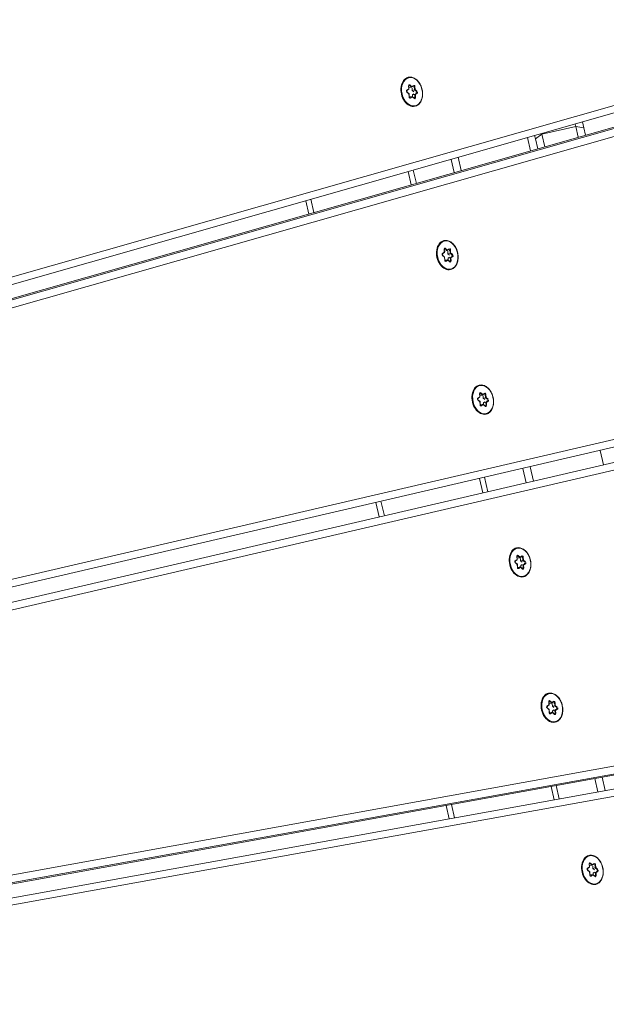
# Model space of a CAD drawing. Extents: x 5477758 to 5478338, y 5918296 to 5918502.
# Tile 110 of 138: x 5477952.175 to 5477952.411, y 5918462.464 to 5918462.86. Entities that reach past the tile are written whole.
import ezdxf

# ---------------------------------------------------------------- set-up
doc = ezdxf.new("R2010")
doc.units = 0
doc.layers.get('0').update_dxf_attribs({"linetype": 'CONTINUOUS', "lineweight": 13})
doc.layers.add('0_PROJEKTOWANE ZABAWKI', color=7, linetype='CONTINUOUS', lineweight=0)
doc.layers.add('0_WSPÓŁRZĘDNE_ODNOŚNIKI', color=6, linetype='CONTINUOUS', lineweight=15)
doc.styles.add('pktkecm$0$STANDARD', font='romans')
doc.dimstyles.new('pktkecm$0$ODNOŚNIKI', dxfattribs={"dimtxt": 17.5, "dimasz": 6, "dimexe": 7, "dimexo": 7, "dimgap": 7, "dimtad": 1, "dimtoh": 1, "dimdec": 0, "dimzin": 0, "dimdsep": 46, "dimtxsty": 'pktkecm$0$STANDARD', "dimblk": 'pktkecm$0$_Dot', "dimcen": 8, "dimdle": 7, "dimclrt": 2, "dimadec": 0, "dimazin": 0, "dimtfac": 1, "dimtdec": 0, "dimtofl": 0, "dimtmove": 0, "dimatfit": 3, "dimldrblk": 'pktkecm$0$_DotBlank', "dimfxl": 0, "dimtolj": 1, "dimtzin": 0, "dimarcsym": 0})

# ---------------------------------------------------------------- blocks, each defined once
blk = doc.blocks.new('zw$CEC1')
for p, q in [((1121.828, -593.877), (1121.828, -659.523)), ((1122.128, -659.735), (1122.128, -594.09)), ((1135.45, -594.05), (1132.21, -659.656)), ((1132.51, -659.876), (1135.75, -594.27)), ((1108.239, -594.71), (1111.343, -657.574)), ((1111.643, -657.779), (1108.539, -594.915)), ((1112.555, -657.802), (1109.451, -594.939)), ((1122.728, -595.018), (1122.728, -657.919)), ((1123.028, -657.707), (1123.028, -594.805)), ((1136.319, -594.915), (1133.214, -657.779)), ((1133.514, -657.574), (1136.618, -594.71)), ((1109.151, -595.158), (1112.255, -658.022)), ((1135.75, -595.26), (1132.51, -660.866)), ((1112.255, -659.012), (1109.151, -596.148)), ((1109.306, -605.578), (1109.065, -605.578)), ((1109.306, -605.578), (1109.182, -605.878)), ((1109.306, -605.578), (1109.617, -605.578)), ((1109.08, -605.878), (1109.182, -605.878)), ((1109.631, -605.878), (1109.182, -605.878)), ((1109.182, -605.878), (1109.182, -607.278)), ((1109.182, -607.278), (1109.149, -607.278)), ((1109.182, -607.278), (1109.701, -607.278)), ((1109.306, -607.578), (1109.182, -607.278)), ((1109.164, -607.578), (1109.306, -607.578)), ((1109.715, -607.578), (1109.306, -607.578)), ((1109.179, -607.878), (1109.73, -607.878)), ((1122.128, -607.878), (1122.728, -607.878)), ((1109.873, -610.778), (1109.322, -610.778)), ((1122.728, -610.778), (1122.128, -610.778)), ((1135.535, -610.778), (1134.984, -610.778)), ((1109.337, -611.078), (1109.888, -611.078)), ((1122.128, -611.078), (1122.728, -611.078)), ((1134.969, -611.078), (1135.52, -611.078)), ((1106.128, -611.958), (1106.04, -612.022)), ((1106.05, -612.04), (1106.145, -611.971)), ((1106.05, -612.044), (1106.05, -612.04)), ((1106.061, -612.075), (1106.184, -612.097)), ((1106.193, -612.094), (1106.064, -612.071)), ((1106.093, -611.871), (1106.128, -611.958)), ((1106.144, -611.968), (1106.107, -611.876)), ((1106.124, -612.082), (1106.145, -612.067)), ((1106.143, -611.853), (1106.275, -611.876)), ((1106.143, -611.856), (1106.143, -611.853)), ((1106.145, -611.971), (1106.145, -612.067)), ((1106.27, -611.853), (1106.147, -611.832)), ((1106.182, -611.955), (1106.275, -611.971)), ((1106.184, -612.097), (1106.219, -612.183)), ((1106.233, -612.188), (1106.196, -612.096)), ((1106.358, -611.789), (1106.27, -611.853)), ((1106.275, -611.876), (1106.369, -611.807)), ((1106.275, -611.876), (1106.275, -611.971)), ((1106.275, -611.971), (1106.342, -611.922)), ((1106.369, -611.807), (1106.369, -611.81)), ((1106.42, -611.816), (1106.457, -611.908)), ((1106.42, -611.819), (1106.42, -611.816)), ((1106.43, -611.938), (1106.457, -612.003)), ((1106.469, -611.888), (1106.434, -611.802)), ((1106.457, -611.908), (1106.589, -611.931)), ((1106.457, -611.908), (1106.457, -612.003)), ((1106.457, -612.003), (1106.53, -612.016)), ((1106.592, -611.91), (1106.469, -611.888)), ((1106.509, -612.035), (1106.546, -612.128)), ((1106.509, -612.035), (1106.509, -612.128)), ((1106.605, -611.962), (1106.512, -612.03)), ((1106.525, -612.028), (1106.614, -611.963)), ((1106.56, -612.114), (1106.525, -612.028)), ((1106.589, -611.931), (1106.589, -611.935)), ((1112.866, -612.05), (1112.777, -612.114)), ((1112.788, -612.132), (1112.882, -612.063)), ((1112.831, -611.963), (1112.866, -612.05)), ((1112.882, -612.06), (1112.844, -611.968)), ((1112.881, -611.944), (1113.013, -611.968)), ((1112.881, -611.948), (1112.881, -611.944)), ((1112.882, -612.063), (1112.882, -612.159)), ((1113.008, -611.945), (1112.885, -611.924)), ((1112.919, -612.047), (1113.013, -612.063)), ((1113.096, -611.881), (1113.008, -611.945)), ((1113.013, -611.968), (1113.107, -611.899)), ((1113.013, -611.968), (1113.013, -612.063)), ((1113.013, -612.063), (1113.08, -612.014)), ((1113.107, -611.899), (1113.107, -611.902)), ((1113.157, -611.908), (1113.195, -612)), ((1113.157, -611.911), (1113.157, -611.908)), ((1113.168, -612.03), (1113.195, -612.095)), ((1113.207, -611.98), (1113.172, -611.894)), ((1113.195, -612), (1113.326, -612.023)), ((1113.195, -612), (1113.195, -612.095)), ((1113.195, -612.095), (1113.268, -612.108)), ((1113.33, -612.002), (1113.207, -611.98)), ((1113.343, -612.054), (1113.249, -612.122)), ((1113.263, -612.12), (1113.352, -612.055)), ((1113.298, -612.206), (1113.263, -612.12)), ((1113.326, -612.023), (1113.326, -612.026)), ((1118.865, -611.975), (1118.776, -612.04)), ((1118.787, -612.058), (1118.881, -611.989)), ((1118.787, -612.062), (1118.787, -612.058)), ((1118.798, -612.093), (1118.921, -612.115)), ((1118.93, -612.112), (1118.8, -612.089)), ((1118.83, -611.889), (1118.865, -611.975)), ((1118.881, -611.986), (1118.844, -611.894)), ((1118.861, -612.1), (1118.881, -612.084)), ((1118.88, -611.87), (1119.012, -611.894)), ((1118.88, -611.874), (1118.88, -611.87)), ((1118.881, -611.989), (1118.881, -612.084)), ((1119.007, -611.871), (1118.884, -611.849)), ((1118.918, -611.973), (1119.012, -611.989)), ((1118.921, -612.115), (1118.956, -612.201)), ((1118.97, -612.206), (1118.933, -612.114)), ((1119.095, -611.807), (1119.007, -611.871)), ((1119.012, -611.894), (1119.106, -611.825)), ((1119.012, -611.894), (1119.012, -611.989)), ((1119.012, -611.989), (1119.079, -611.94)), ((1119.106, -611.825), (1119.106, -611.828)), ((1119.156, -611.833), (1119.194, -611.926)), ((1119.156, -611.837), (1119.156, -611.833)), ((1119.167, -611.956), (1119.194, -612.021)), ((1119.206, -611.906), (1119.171, -611.82)), ((1119.194, -611.926), (1119.326, -611.949)), ((1119.194, -611.926), (1119.194, -612.021)), ((1119.194, -612.021), (1119.267, -612.034)), ((1119.329, -611.928), (1119.206, -611.906)), ((1119.246, -612.053), (1119.283, -612.145)), ((1119.246, -612.053), (1119.246, -612.146)), ((1119.342, -611.979), (1119.249, -612.048)), ((1119.262, -612.046), (1119.351, -611.981)), ((1119.297, -612.132), (1119.262, -612.046)), ((1119.326, -611.949), (1119.326, -611.952)), ((1125.594, -611.995), (1125.506, -612.059)), ((1125.516, -612.077), (1125.611, -612.008)), ((1125.516, -612.081), (1125.516, -612.077)), ((1125.527, -612.112), (1125.65, -612.134)), ((1125.659, -612.131), (1125.53, -612.108)), ((1125.559, -611.909), (1125.594, -611.995)), ((1125.61, -612.006), (1125.573, -611.914)), ((1125.59, -612.119), (1125.611, -612.104)), ((1125.609, -611.89), (1125.741, -611.913)), ((1125.609, -611.893), (1125.609, -611.89)), ((1125.611, -612.008), (1125.611, -612.104)), ((1125.736, -611.891), (1125.613, -611.869)), ((1125.648, -611.992), (1125.741, -612.008)), ((1125.824, -611.826), (1125.736, -611.891)), ((1125.741, -611.913), (1125.835, -611.844)), ((1125.741, -611.913), (1125.741, -612.008)), ((1125.741, -612.008), (1125.808, -611.96)), ((1125.835, -611.844), (1125.835, -611.848)), ((1125.886, -611.853), (1125.923, -611.945)), ((1125.886, -611.856), (1125.886, -611.853)), ((1125.897, -611.975), (1125.923, -612.041)), ((1125.935, -611.926), (1125.9, -611.839)), ((1125.923, -611.945), (1126.055, -611.968)), ((1125.923, -611.945), (1125.923, -612.041)), ((1125.923, -612.041), (1125.996, -612.054)), ((1126.058, -611.947), (1125.935, -611.926)), ((1125.975, -612.073), (1126.012, -612.165)), ((1125.975, -612.073), (1125.975, -612.165)), ((1126.071, -611.999), (1125.978, -612.067)), ((1125.992, -612.065), (1126.08, -612)), ((1126.027, -612.151), (1125.992, -612.065)), ((1126.055, -611.968), (1126.055, -611.972)), ((1131.593, -612.069), (1131.505, -612.134)), ((1131.515, -612.152), (1131.61, -612.083)), ((1131.558, -611.983), (1131.593, -612.069)), ((1131.609, -612.08), (1131.572, -611.988)), ((1131.608, -611.964), (1131.74, -611.987)), ((1131.608, -611.967), (1131.608, -611.964)), ((1131.61, -612.083), (1131.61, -612.178)), ((1131.735, -611.965), (1131.612, -611.943)), ((1131.647, -612.066), (1131.74, -612.083)), ((1131.824, -611.9), (1131.735, -611.965)), ((1131.74, -611.987), (1131.834, -611.918)), ((1131.74, -611.987), (1131.74, -612.083)), ((1131.74, -612.083), (1131.807, -612.034)), ((1131.834, -611.918), (1131.834, -611.922)), ((1131.885, -611.927), (1131.922, -612.019)), ((1131.885, -611.93), (1131.885, -611.927)), ((1131.896, -612.049), (1131.922, -612.115)), ((1131.934, -612), (1131.899, -611.913)), ((1131.922, -612.019), (1132.054, -612.042)), ((1131.922, -612.019), (1131.922, -612.115)), ((1131.922, -612.115), (1131.995, -612.128)), ((1132.057, -612.021), (1131.934, -612)), ((1132.07, -612.073), (1131.977, -612.141)), ((1131.991, -612.139), (1132.079, -612.074)), ((1132.054, -612.042), (1132.054, -612.046)), ((1138.332, -611.958), (1138.243, -612.022)), ((1138.254, -612.04), (1138.348, -611.971)), ((1138.254, -612.044), (1138.254, -612.04)), ((1138.265, -612.075), (1138.388, -612.097)), ((1138.397, -612.094), (1138.268, -612.071)), ((1138.297, -611.871), (1138.332, -611.958)), ((1138.348, -611.968), (1138.311, -611.876)), ((1138.328, -612.082), (1138.348, -612.067)), ((1138.347, -611.853), (1138.479, -611.876)), ((1138.347, -611.856), (1138.347, -611.853)), ((1138.348, -611.971), (1138.348, -612.067)), ((1138.474, -611.853), (1138.351, -611.832)), ((1138.386, -611.955), (1138.479, -611.971)), ((1138.388, -612.097), (1138.423, -612.183)), ((1138.437, -612.188), (1138.4, -612.096)), ((1138.562, -611.789), (1138.474, -611.853)), ((1138.479, -611.876), (1138.573, -611.807)), ((1138.479, -611.876), (1138.479, -611.971)), ((1138.479, -611.971), (1138.546, -611.922)), ((1138.573, -611.807), (1138.573, -611.81)), ((1138.624, -611.816), (1138.661, -611.908)), ((1138.624, -611.819), (1138.624, -611.816)), ((1138.634, -611.938), (1138.661, -612.003)), ((1138.673, -611.888), (1138.638, -611.802)), ((1138.661, -611.908), (1138.793, -611.931)), ((1138.661, -611.908), (1138.661, -612.003)), ((1138.661, -612.003), (1138.734, -612.016)), ((1138.796, -611.91), (1138.673, -611.888)), ((1138.713, -612.035), (1138.75, -612.128)), ((1138.713, -612.035), (1138.713, -612.128)), ((1138.809, -611.962), (1138.716, -612.03)), ((1138.729, -612.028), (1138.818, -611.963)), ((1138.764, -612.114), (1138.729, -612.028)), ((1138.793, -611.931), (1138.793, -611.935)), ((1106.379, -612.127), (1106.286, -612.195)), ((1106.295, -612.197), (1106.383, -612.132)), ((1106.509, -612.15), (1106.38, -612.127)), ((1106.383, -612.132), (1106.506, -612.154)), ((1106.546, -612.128), (1106.546, -612.131)), ((1112.788, -612.136), (1112.788, -612.132)), ((1112.799, -612.167), (1112.922, -612.189)), ((1112.931, -612.186), (1112.801, -612.163)), ((1112.862, -612.174), (1112.882, -612.159)), ((1112.922, -612.189), (1112.957, -612.275)), ((1112.971, -612.28), (1112.934, -612.188)), ((1113.117, -612.219), (1113.024, -612.287)), ((1113.033, -612.288), (1113.121, -612.224)), ((1113.247, -612.241), (1113.117, -612.219)), ((1113.121, -612.224), (1113.244, -612.246)), ((1113.246, -612.127), (1113.284, -612.22)), ((1113.246, -612.127), (1113.246, -612.22)), ((1113.284, -612.22), (1113.284, -612.223)), ((1119.116, -612.145), (1119.023, -612.213)), ((1119.032, -612.214), (1119.12, -612.15)), ((1119.246, -612.167), (1119.117, -612.145)), ((1119.12, -612.15), (1119.243, -612.172)), ((1119.283, -612.145), (1119.283, -612.149)), ((1125.65, -612.134), (1125.685, -612.221)), ((1125.699, -612.226), (1125.662, -612.134)), ((1125.845, -612.164), (1125.752, -612.232)), ((1125.761, -612.234), (1125.849, -612.169)), ((1125.975, -612.187), (1125.846, -612.164)), ((1125.849, -612.169), (1125.972, -612.191)), ((1126.012, -612.165), (1126.012, -612.168)), ((1131.515, -612.155), (1131.515, -612.152)), ((1131.526, -612.187), (1131.649, -612.208)), ((1131.658, -612.205), (1131.529, -612.182)), ((1131.589, -612.193), (1131.61, -612.178)), ((1131.649, -612.208), (1131.684, -612.295)), ((1131.698, -612.3), (1131.661, -612.208)), ((1131.844, -612.238), (1131.751, -612.306)), ((1131.76, -612.308), (1131.848, -612.243)), ((1131.974, -612.261), (1131.845, -612.238)), ((1131.848, -612.243), (1131.971, -612.265)), ((1131.974, -612.147), (1132.011, -612.239)), ((1131.974, -612.147), (1131.974, -612.239)), ((1132.026, -612.225), (1131.991, -612.139)), ((1132.011, -612.239), (1132.011, -612.242)), ((1138.583, -612.127), (1138.49, -612.195)), ((1138.499, -612.197), (1138.587, -612.132)), ((1138.713, -612.15), (1138.584, -612.127)), ((1138.587, -612.132), (1138.71, -612.154)), ((1138.75, -612.128), (1138.75, -612.131)), ((1109.966, -612.658), (1109.415, -612.658)), ((1109.425, -612.87), (1109.977, -612.87)), ((1122.728, -612.658), (1122.128, -612.658)), ((1122.128, -612.87), (1122.728, -612.87)), ((1134.88, -612.87), (1135.432, -612.87)), ((1135.442, -612.658), (1134.891, -612.658)), ((1110.178, -616.946), (1109.626, -616.946)), ((1109.637, -617.158), (1110.188, -617.158)), ((1122.728, -616.946), (1122.128, -616.946)), ((1122.128, -617.158), (1122.728, -617.158)), ((1134.669, -617.158), (1135.22, -617.158)), ((1135.231, -616.946), (1134.679, -616.946))]:
    blk.add_line(p, q)
for centre in [(1106.327, -611.993), (1113.064, -612.085), (1119.064, -612.011), (1125.793, -612.03), (1131.792, -612.104), (1138.531, -611.993)]:
    blk.add_ellipse(centre, major_axis=(0.58, 0), ratio=0.707107)
for centre, major_axis, ratio, start_param, end_param in [((1106.327, -612.007), (-0.6, 0), 0.707107, 0, 3.141593), ((1106.072, -612.044), (-0.045, 0), 0.707107, 5.515192, 7.609587), ((1106.04, -612.033), (-0.0089, 0.0121), 0.508626, 3.748748, 5.319544), ((1106.072, -612.055), (-0.03, 0), 0.707107, 5.515192, 6.283185), ((1106.061, -612.086), (0.0026, 0.0148), 0.171098, 0, 0.800479), ((1106.327, -612.007), (-0.25, 0), 0.707107, 0.095219, 0.407877), ((1106.136, -611.863), (-0.045, 0), 0.707107, 4.467995, 6.56239), ((1106.093, -611.882), (0.0139, 0.0056), 0.679724, 0, 1.301881), ((1106.136, -611.873), (-0.03, 0), 0.707107, 4.467995, 6.283185), ((1106.327, -612.007), (0.25, 0), 0.707107, 2.189614, 2.547433), ((1106.128, -611.968), (0.0166, -0.0047), 0.601017, 0.16912, 1.739916), ((1106.147, -611.842), (0.0026, 0.0148), 0.171098, 0.800479, 2.371275), ((1106.184, -612.108), (-0.0104, -0.0129), 0.462667, 2.890892, 4.192773), ((1106.27, -611.864), (0.0037, -0.0158), 0.19164, 0.688736, 2.259533), ((1106.327, -612.007), (0.25, 0), 0.707107, 1.142416, 1.510388), ((1106.391, -611.811), (0.045, 0), 0.707107, 0.279204, 2.3736), ((1106.358, -611.799), (-0.0089, 0.0121), 0.508626, 3.748748, 5.319544), ((1106.391, -611.822), (0.03, 0), 0.707107, 0.279204, 2.3736), ((1106.434, -611.813), (-0.0139, -0.0056), 0.679724, 4.443473, 6.01427), ((1106.469, -611.899), (-0.0104, -0.0129), 0.462667, 4.192773, 5.763569), ((1106.327, -612.007), (-0.25, 0), 0.707107, 2.244927, 2.557585), ((1106.517, -612.123), (0.045, 0), 0.707107, 4.467995, 6.56239), ((1106.525, -612.038), (-0.0166, 0.0047), 0.601017, 4.881509, 6.452305), ((1106.56, -612.125), (-0.0139, -0.0056), 0.679724, 4.443473, 6.01427), ((1106.327, -612.007), (0.25, 0), 0.707107, 0.130169, 0.46319), ((1106.592, -611.921), (0.0026, 0.0148), 0.171098, 0.800479, 2.371275), ((1106.581, -611.952), (0.03, 0), 0.707107, 0, 1.326402), ((1106.581, -611.941), (0.045, 0), 0.707107, 5.515192, 7.609587), ((1106.614, -611.974), (-0.0089, 0.0121), 0.508626, 5.319544, 6.283185), ((1113.064, -612.099), (-0.6, 0), 0.707107, 0, 3.141593), ((1112.81, -612.136), (-0.045, 0), 0.707107, 5.515192, 7.609587), ((1112.777, -612.125), (-0.0089, 0.0121), 0.508626, 3.748748, 5.319544), ((1113.064, -612.099), (-0.25, 0), 0.707107, 0.095219, 0.407877), ((1112.874, -611.954), (-0.045, 0), 0.707107, 4.467995, 6.56239), ((1112.831, -611.974), (0.0139, 0.0056), 0.679724, 0, 1.301881), ((1112.874, -611.965), (-0.03, 0), 0.707107, 4.467995, 6.283185), ((1113.064, -612.099), (0.25, 0), 0.707107, 2.189614, 2.547433), ((1112.866, -612.06), (0.0166, -0.0047), 0.601017, 0.16912, 1.739916), ((1112.885, -611.934), (0.0026, 0.0148), 0.171098, 0.800479, 2.371275), ((1113.008, -611.956), (0.0037, -0.0158), 0.19164, 0.688736, 2.259533), ((1113.064, -612.099), (0.25, 0), 0.707107, 1.142416, 1.510388), ((1113.129, -611.903), (0.045, 0), 0.707107, 0.279204, 2.3736), ((1113.096, -611.891), (-0.0089, 0.0121), 0.508626, 3.748748, 5.319544), ((1113.129, -611.913), (0.03, 0), 0.707107, 0.279204, 2.3736), ((1113.172, -611.905), (-0.0139, -0.0056), 0.679724, 4.443473, 6.01427), ((1113.207, -611.991), (-0.0104, -0.0129), 0.462667, 4.192773, 5.763569), ((1113.263, -612.13), (-0.0166, 0.0047), 0.601017, 4.881509, 6.452305), ((1113.064, -612.099), (0.25, 0), 0.707107, 0.130169, 0.46319), ((1113.33, -612.013), (0.0026, 0.0148), 0.171098, 0.800479, 2.371275), ((1113.319, -612.044), (0.03, 0), 0.707107, 0, 1.326402), ((1113.319, -612.033), (0.045, 0), 0.707107, 5.515192, 7.609587), ((1113.352, -612.066), (-0.0089, 0.0121), 0.508626, 5.319544, 6.283185), ((1119.064, -612.025), (-0.6, 0), 0.707107, 0, 3.141593), ((1118.809, -612.062), (-0.045, 0), 0.707107, 5.515192, 7.609587), ((1118.776, -612.051), (-0.0089, 0.0121), 0.508626, 3.748748, 5.319544), ((1118.809, -612.073), (-0.03, 0), 0.707107, 5.515192, 6.283185), ((1118.798, -612.104), (0.0026, 0.0148), 0.171098, 0, 0.800479), ((1119.064, -612.025), (-0.25, 0), 0.707107, 0.095219, 0.407877), ((1118.873, -611.88), (-0.045, 0), 0.707107, 4.467995, 6.56239), ((1118.83, -611.9), (0.0139, 0.0056), 0.679724, 0, 1.301881), ((1118.873, -611.891), (-0.03, 0), 0.707107, 4.467995, 6.283185), ((1119.064, -612.025), (0.25, 0), 0.707107, 2.189614, 2.547433), ((1118.865, -611.986), (0.0166, -0.0047), 0.601017, 0.16912, 1.739916), ((1118.884, -611.86), (0.0026, 0.0148), 0.171098, 0.800479, 2.371275), ((1118.921, -612.125), (-0.0104, -0.0129), 0.462667, 2.890892, 4.192773), ((1119.007, -611.882), (0.0037, -0.0158), 0.19164, 0.688736, 2.259533), ((1119.064, -612.025), (0.25, 0), 0.707107, 1.142416, 1.510388), ((1119.128, -611.829), (0.045, 0), 0.707107, 0.279204, 2.3736), ((1119.095, -611.817), (-0.0089, 0.0121), 0.508626, 3.748748, 5.319544), ((1119.128, -611.839), (0.03, 0), 0.707107, 0.279204, 2.3736), ((1119.171, -611.831), (-0.0139, -0.0056), 0.679724, 4.443473, 6.01427), ((1119.206, -611.917), (-0.0104, -0.0129), 0.462667, 4.192773, 5.763569), ((1119.064, -612.025), (-0.25, 0), 0.707107, 2.244927, 2.557585), ((1119.262, -612.056), (-0.0166, 0.0047), 0.601017, 4.881509, 6.452305), ((1119.064, -612.025), (0.25, 0), 0.707107, 0.130169, 0.46319), ((1119.329, -611.939), (0.0026, 0.0148), 0.171098, 0.800479, 2.371275), ((1119.318, -611.969), (0.03, 0), 0.707107, 0, 1.326402), ((1119.318, -611.959), (0.045, 0), 0.707107, 5.515192, 7.609587), ((1119.351, -611.992), (-0.0089, 0.0121), 0.508626, 5.319544, 6.283185), ((1125.793, -612.044), (-0.6, 0), 0.707107, 0, 3.141593), ((1125.538, -612.082), (-0.045, 0), 0.707107, 5.515192, 7.609587), ((1125.506, -612.07), (-0.0089, 0.0121), 0.508626, 3.748748, 5.319544), ((1125.538, -612.092), (-0.03, 0), 0.707107, 5.515192, 6.283185), ((1125.527, -612.123), (0.0026, 0.0148), 0.171098, 0, 0.800479), ((1125.793, -612.044), (-0.25, 0), 0.707107, 0.095219, 0.407877), ((1125.602, -611.9), (-0.045, 0), 0.707107, 4.467995, 6.56239), ((1125.559, -611.919), (0.0139, 0.0056), 0.679724, 0, 1.301881), ((1125.602, -611.91), (-0.03, 0), 0.707107, 4.467995, 6.283185), ((1125.793, -612.044), (0.25, 0), 0.707107, 2.189614, 2.547433), ((1125.594, -612.006), (0.0166, -0.0047), 0.601017, 0.16912, 1.739916), ((1125.613, -611.88), (0.0026, 0.0148), 0.171098, 0.800479, 2.371275), ((1125.736, -611.901), (0.0037, -0.0158), 0.19164, 0.688736, 2.259533), ((1125.793, -612.044), (0.25, 0), 0.707107, 1.142416, 1.510388), ((1125.857, -611.848), (0.045, 0), 0.707107, 0.279204, 2.3736), ((1125.824, -611.837), (-0.0089, 0.0121), 0.508626, 3.748748, 5.319544), ((1125.857, -611.859), (0.03, 0), 0.707107, 0.279204, 2.3736), ((1125.9, -611.85), (-0.0139, -0.0056), 0.679724, 4.443473, 6.01427), ((1125.935, -611.936), (-0.0104, -0.0129), 0.462667, 4.192773, 5.763569), ((1125.992, -612.076), (-0.0166, 0.0047), 0.601017, 4.881509, 6.452305), ((1125.793, -612.044), (0.25, 0), 0.707107, 0.130169, 0.46319), ((1126.058, -611.958), (0.0026, 0.0148), 0.171098, 0.800479, 2.371275), ((1126.047, -611.989), (0.03, 0), 0.707107, 0, 1.326402), ((1126.047, -611.978), (0.045, 0), 0.707107, 5.515192, 7.609587), ((1126.08, -612.011), (-0.0089, 0.0121), 0.508626, 5.319544, 6.283185), ((1131.792, -612.118), (-0.6, 0), 0.707107, 0, 3.141593), ((1131.601, -611.974), (-0.045, 0), 0.707107, 4.467995, 6.56239), ((1131.558, -611.993), (0.0139, 0.0056), 0.679724, 0, 1.301881), ((1131.601, -611.984), (-0.03, 0), 0.707107, 4.467995, 6.283185), ((1131.792, -612.118), (0.25, 0), 0.707107, 2.189614, 2.547433), ((1131.593, -612.08), (0.0166, -0.0047), 0.601017, 0.16912, 1.739916), ((1131.612, -611.954), (0.0026, 0.0148), 0.171098, 0.800479, 2.371275), ((1131.735, -611.975), (0.0037, -0.0158), 0.19164, 0.688736, 2.259533), ((1131.792, -612.118), (0.25, 0), 0.707107, 1.142416, 1.510388), ((1131.856, -611.922), (0.045, 0), 0.707107, 0.279204, 2.3736), ((1131.824, -611.911), (-0.0089, 0.0121), 0.508626, 3.748748, 5.319544), ((1131.856, -611.933), (0.03, 0), 0.707107, 0.279204, 2.3736), ((1131.899, -611.924), (-0.0139, -0.0056), 0.679724, 4.443473, 6.01427), ((1131.934, -612.01), (-0.0104, -0.0129), 0.462667, 4.192773, 5.763569), ((1131.792, -612.118), (0.25, 0), 0.707107, 0.130169, 0.46319), ((1132.057, -612.032), (0.0026, 0.0148), 0.171098, 0.800479, 2.371275), ((1132.047, -612.063), (0.03, 0), 0.707107, 0, 1.326402), ((1132.047, -612.052), (0.045, 0), 0.707107, 5.515192, 7.609587), ((1132.079, -612.085), (-0.0089, 0.0121), 0.508626, 5.319544, 6.283185), ((1138.531, -612.007), (-0.6, 0), 0.707107, 0, 3.141593), ((1138.276, -612.044), (-0.045, 0), 0.707107, 5.515192, 7.609587), ((1138.243, -612.033), (-0.0089, 0.0121), 0.508626, 3.748748, 5.319544), ((1138.276, -612.055), (-0.03, 0), 0.707107, 5.515192, 6.283185), ((1138.265, -612.086), (0.0026, 0.0148), 0.171098, 0, 0.800479), ((1138.531, -612.007), (-0.25, 0), 0.707107, 0.095219, 0.407877), ((1138.34, -611.863), (-0.045, 0), 0.707107, 4.467995, 6.56239), ((1138.297, -611.882), (0.0139, 0.0056), 0.679724, 0, 1.301881), ((1138.34, -611.873), (-0.03, 0), 0.707107, 4.467995, 6.283185), ((1138.531, -612.007), (0.25, 0), 0.707107, 2.189614, 2.547433), ((1138.332, -611.968), (0.0166, -0.0047), 0.601017, 0.16912, 1.739916), ((1138.351, -611.842), (0.0026, 0.0148), 0.171098, 0.800479, 2.371275), ((1138.388, -612.108), (-0.0104, -0.0129), 0.462667, 2.890892, 4.192773), ((1138.474, -611.864), (0.0037, -0.0158), 0.19164, 0.688736, 2.259533), ((1138.531, -612.007), (0.25, 0), 0.707107, 1.142416, 1.510388), ((1138.595, -611.811), (0.045, 0), 0.707107, 0.279204, 2.3736), ((1138.562, -611.799), (-0.0089, 0.0121), 0.508626, 3.748748, 5.319544), ((1138.595, -611.822), (0.03, 0), 0.707107, 0.279204, 2.3736), ((1138.638, -611.813), (-0.0139, -0.0056), 0.679724, 4.443473, 6.01427), ((1138.673, -611.899), (-0.0104, -0.0129), 0.462667, 4.192773, 5.763569), ((1138.531, -612.007), (-0.25, 0), 0.707107, 2.244927, 2.557585), ((1138.721, -612.123), (0.045, 0), 0.707107, 4.467995, 6.56239), ((1138.729, -612.038), (-0.0166, 0.0047), 0.601017, 4.881509, 6.452305), ((1138.764, -612.125), (-0.0139, -0.0056), 0.679724, 4.443473, 6.01427), ((1138.531, -612.007), (0.25, 0), 0.707107, 0.130169, 0.46319), ((1138.796, -611.921), (0.0026, 0.0148), 0.171098, 0.800479, 2.371275), ((1138.785, -611.952), (0.03, 0), 0.707107, 0, 1.326402), ((1138.785, -611.941), (0.045, 0), 0.707107, 5.515192, 7.609587), ((1138.818, -611.974), (-0.0089, 0.0121), 0.508626, 5.319544, 6.283185), ((1106.219, -612.194), (0.0139, 0.0056), 0.679724, 0, 1.301881), ((1106.262, -612.175), (-0.045, 0), 0.707107, 0.279204, 2.3736), ((1106.327, -612.007), (-0.25, 0), 0.707107, 1.152569, 1.475438), ((1106.295, -612.207), (-0.0089, 0.0121), 0.508626, 5.319544, 6.283185), ((1106.383, -612.143), (0.0037, -0.0158), 0.19164, 2.259533, 3.223174), ((1106.506, -612.164), (0.0026, 0.0148), 0.171098, 0, 0.800479), ((1106.517, -612.134), (0.03, 0), 0.707107, 0, 0.279204), ((1112.81, -612.147), (-0.03, 0), 0.707107, 5.515192, 6.283185), ((1112.799, -612.178), (0.0026, 0.0148), 0.171098, 0, 0.800479), ((1112.922, -612.199), (-0.0104, -0.0129), 0.462667, 2.890892, 4.192773), ((1112.957, -612.286), (0.0139, 0.0056), 0.679724, 0, 1.301881), ((1113, -612.266), (-0.045, 0), 0.707107, 0.279204, 2.3736), ((1113.064, -612.099), (-0.25, 0), 0.707107, 1.152569, 1.475438), ((1113.033, -612.299), (-0.0089, 0.0121), 0.508626, 5.319544, 6.283185), ((1113.121, -612.234), (0.0037, -0.0158), 0.19164, 2.259533, 3.223174), ((1113.064, -612.099), (-0.25, 0), 0.707107, 2.244927, 2.557585), ((1113.255, -612.215), (0.045, 0), 0.707107, 4.467995, 6.56239), ((1113.244, -612.256), (0.0026, 0.0148), 0.171098, 0, 0.800479), ((1113.298, -612.217), (-0.0139, -0.0056), 0.679724, 4.443473, 6.01427), ((1113.255, -612.225), (0.03, 0), 0.707107, 0, 0.279204), ((1118.956, -612.212), (0.0139, 0.0056), 0.679724, 0, 1.301881), ((1118.999, -612.192), (-0.045, 0), 0.707107, 0.279204, 2.3736), ((1119.064, -612.025), (-0.25, 0), 0.707107, 1.152569, 1.475438), ((1119.032, -612.225), (-0.0089, 0.0121), 0.508626, 5.319544, 6.283185), ((1119.12, -612.16), (0.0037, -0.0158), 0.19164, 2.259533, 3.223174), ((1119.254, -612.141), (0.045, 0), 0.707107, 4.467995, 6.56239), ((1119.243, -612.182), (0.0026, 0.0148), 0.171098, 0, 0.800479), ((1119.297, -612.143), (-0.0139, -0.0056), 0.679724, 4.443473, 6.01427), ((1119.254, -612.151), (0.03, 0), 0.707107, 0, 0.279204), ((1125.65, -612.145), (-0.0104, -0.0129), 0.462667, 2.890892, 4.192773), ((1125.685, -612.231), (0.0139, 0.0056), 0.679724, 0, 1.301881), ((1125.729, -612.212), (-0.045, 0), 0.707107, 0.279204, 2.3736), ((1125.793, -612.044), (-0.25, 0), 0.707107, 1.152569, 1.475438), ((1125.761, -612.244), (-0.0089, 0.0121), 0.508626, 5.319544, 6.283185), ((1125.849, -612.18), (0.0037, -0.0158), 0.19164, 2.259533, 3.223174), ((1125.793, -612.044), (-0.25, 0), 0.707107, 2.244927, 2.557585), ((1125.983, -612.16), (0.045, 0), 0.707107, 4.467995, 6.56239), ((1125.972, -612.202), (0.0026, 0.0148), 0.171098, 0, 0.800479), ((1126.027, -612.162), (-0.0139, -0.0056), 0.679724, 4.443473, 6.01427), ((1125.983, -612.171), (0.03, 0), 0.707107, 0, 0.279204), ((1131.537, -612.156), (-0.045, 0), 0.707107, 5.515192, 7.609587), ((1131.505, -612.144), (-0.0089, 0.0121), 0.508626, 3.748748, 5.319544), ((1131.537, -612.166), (-0.03, 0), 0.707107, 5.515192, 6.283185), ((1131.526, -612.197), (0.0026, 0.0148), 0.171098, 0, 0.800479), ((1131.792, -612.118), (-0.25, 0), 0.707107, 0.095219, 0.407877), ((1131.649, -612.219), (-0.0104, -0.0129), 0.462667, 2.890892, 4.192773), ((1131.684, -612.305), (0.0139, 0.0056), 0.679724, 0, 1.301881), ((1131.728, -612.286), (-0.045, 0), 0.707107, 0.279204, 2.3736), ((1131.792, -612.118), (-0.25, 0), 0.707107, 1.152569, 1.475438), ((1131.76, -612.319), (-0.0089, 0.0121), 0.508626, 5.319544, 6.283185), ((1131.848, -612.254), (0.0037, -0.0158), 0.19164, 2.259533, 3.223174), ((1131.792, -612.118), (-0.25, 0), 0.707107, 2.244927, 2.557585), ((1131.982, -612.234), (0.045, 0), 0.707107, 4.467995, 6.56239), ((1131.971, -612.276), (0.0026, 0.0148), 0.171098, 0, 0.800479), ((1131.991, -612.15), (-0.0166, 0.0047), 0.601017, 4.881509, 6.452305), ((1132.026, -612.236), (-0.0139, -0.0056), 0.679724, 4.443473, 6.01427), ((1131.982, -612.245), (0.03, 0), 0.707107, 0, 0.279204), ((1138.423, -612.194), (0.0139, 0.0056), 0.679724, 0, 1.301881), ((1138.466, -612.175), (-0.045, 0), 0.707107, 0.279204, 2.3736), ((1138.531, -612.007), (-0.25, 0), 0.707107, 1.152569, 1.475438), ((1138.499, -612.207), (-0.0089, 0.0121), 0.508626, 5.319544, 6.283185), ((1138.587, -612.143), (0.0037, -0.0158), 0.19164, 2.259533, 3.223174), ((1138.71, -612.164), (0.0026, 0.0148), 0.171098, 0, 0.800479), ((1138.721, -612.134), (0.03, 0), 0.707107, 0, 0.279204)]:
    blk.add_ellipse(centre, major_axis=major_axis, ratio=ratio, start_param=start_param, end_param=end_param)
for points, knots in [([(1105.727, -612.007), (1105.727, -611.962), (1105.737, -611.916), (1105.776, -611.83), (1105.805, -611.789), (1105.88, -611.716), (1105.926, -611.683), (1106.03, -611.63), (1106.089, -611.609), (1106.211, -611.582), (1106.276, -611.576), (1106.404, -611.578), (1106.468, -611.586), (1106.589, -611.617), (1106.646, -611.64), (1106.747, -611.696), (1106.792, -611.731), (1106.863, -611.808), (1106.89, -611.851), (1106.92, -611.932), (1106.927, -611.969), (1106.927, -612.007)], [6.038791, 6.038791, 6.038791, 6.038791, 6.34864, 6.34864, 6.66324, 6.66324, 6.984393, 6.984393, 7.307998, 7.307998, 7.63188, 7.63188, 7.955712, 7.955712, 8.279598, 8.279598, 8.603057, 8.603057, 8.923488, 8.923488, 9.180384, 9.180384, 9.180384, 9.180384]), ([(1112.464, -612.099), (1112.464, -612.053), (1112.474, -612.008), (1112.513, -611.922), (1112.543, -611.881), (1112.618, -611.807), (1112.664, -611.775), (1112.768, -611.722), (1112.827, -611.701), (1112.949, -611.674), (1113.014, -611.668), (1113.142, -611.67), (1113.206, -611.678), (1113.327, -611.709), (1113.384, -611.731), (1113.485, -611.788), (1113.529, -611.823), (1113.601, -611.9), (1113.627, -611.943), (1113.658, -612.024), (1113.664, -612.061), (1113.664, -612.099)], [6.038791, 6.038791, 6.038791, 6.038791, 6.34864, 6.34864, 6.66324, 6.66324, 6.984393, 6.984393, 7.307998, 7.307998, 7.63188, 7.63188, 7.955712, 7.955712, 8.279598, 8.279598, 8.603057, 8.603057, 8.923488, 8.923488, 9.180384, 9.180384, 9.180384, 9.180384]), ([(1118.464, -612.025), (1118.464, -611.979), (1118.474, -611.934), (1118.513, -611.848), (1118.542, -611.807), (1118.617, -611.733), (1118.663, -611.701), (1118.767, -611.648), (1118.826, -611.627), (1118.948, -611.6), (1119.013, -611.594), (1119.141, -611.596), (1119.205, -611.604), (1119.326, -611.635), (1119.383, -611.657), (1119.484, -611.714), (1119.528, -611.749), (1119.6, -611.826), (1119.626, -611.868), (1119.657, -611.95), (1119.664, -611.987), (1119.664, -612.025)], [6.038791, 6.038791, 6.038791, 6.038791, 6.34864, 6.34864, 6.66324, 6.66324, 6.984393, 6.984393, 7.307998, 7.307998, 7.63188, 7.63188, 7.955712, 7.955712, 8.279598, 8.279598, 8.603057, 8.603057, 8.923488, 8.923488, 9.180384, 9.180384, 9.180384, 9.180384]), ([(1125.193, -612.044), (1125.193, -611.999), (1125.203, -611.954), (1125.242, -611.867), (1125.271, -611.826), (1125.346, -611.753), (1125.392, -611.72), (1125.497, -611.667), (1125.555, -611.646), (1125.677, -611.619), (1125.742, -611.613), (1125.87, -611.615), (1125.934, -611.624), (1126.055, -611.654), (1126.112, -611.677), (1126.213, -611.734), (1126.258, -611.768), (1126.329, -611.845), (1126.356, -611.888), (1126.386, -611.969), (1126.393, -612.007), (1126.393, -612.044)], [6.038791, 6.038791, 6.038791, 6.038791, 6.34864, 6.34864, 6.66324, 6.66324, 6.984393, 6.984393, 7.307998, 7.307998, 7.63188, 7.63188, 7.955712, 7.955712, 8.279598, 8.279598, 8.603057, 8.603057, 8.923488, 8.923488, 9.180384, 9.180384, 9.180384, 9.180384]), ([(1131.192, -612.118), (1131.192, -612.073), (1131.202, -612.028), (1131.241, -611.941), (1131.27, -611.901), (1131.345, -611.827), (1131.391, -611.794), (1131.496, -611.741), (1131.554, -611.72), (1131.677, -611.694), (1131.741, -611.687), (1131.869, -611.689), (1131.933, -611.698), (1132.054, -611.728), (1132.111, -611.751), (1132.212, -611.808), (1132.257, -611.842), (1132.328, -611.919), (1132.355, -611.962), (1132.385, -612.043), (1132.392, -612.081), (1132.392, -612.118)], [6.038791, 6.038791, 6.038791, 6.038791, 6.34864, 6.34864, 6.66324, 6.66324, 6.984393, 6.984393, 7.307998, 7.307998, 7.63188, 7.63188, 7.955712, 7.955712, 8.279598, 8.279598, 8.603057, 8.603057, 8.923488, 8.923488, 9.180384, 9.180384, 9.180384, 9.180384]), ([(1137.931, -612.007), (1137.931, -611.962), (1137.941, -611.916), (1137.98, -611.83), (1138.009, -611.789), (1138.084, -611.716), (1138.13, -611.683), (1138.234, -611.63), (1138.293, -611.609), (1138.415, -611.582), (1138.48, -611.576), (1138.608, -611.578), (1138.672, -611.586), (1138.793, -611.617), (1138.85, -611.64), (1138.951, -611.696), (1138.996, -611.731), (1139.067, -611.808), (1139.094, -611.851), (1139.124, -611.932), (1139.131, -611.969), (1139.131, -612.007)], [6.038791, 6.038791, 6.038791, 6.038791, 6.34864, 6.34864, 6.66324, 6.66324, 6.984393, 6.984393, 7.307998, 7.307998, 7.63188, 7.63188, 7.955712, 7.955712, 8.279598, 8.279598, 8.603057, 8.603057, 8.923488, 8.923488, 9.180384, 9.180384, 9.180384, 9.180384]), ([(1106.042, -612.055), (1106.042, -612.056), (1106.042, -612.057), (1106.043, -612.059), (1106.044, -612.06), (1106.046, -612.063), (1106.047, -612.064), (1106.051, -612.067), (1106.053, -612.068), (1106.058, -612.07), (1106.061, -612.071), (1106.064, -612.071)], [0.244394, 0.244394, 0.244394, 0.244394, 0.509675, 0.509675, 0.774955, 0.774955, 1.040236, 1.040236, 1.305516, 1.305516, 1.570796, 1.570796, 1.570796, 1.570796]), ([(1106.106, -611.873), (1106.106, -611.873), (1106.106, -611.874), (1106.106, -611.874), (1106.106, -611.874), (1106.106, -611.875), (1106.106, -611.875), (1106.106, -611.875), (1106.106, -611.875), (1106.106, -611.876), (1106.107, -611.876), (1106.107, -611.876)], [0.2443943, 0.2443943, 0.2443943, 0.2443943, 0.3002352, 0.3002352, 0.3560761, 0.3560761, 0.411917, 0.411917, 0.4677579, 0.4677579, 0.5235988, 0.5235988, 0.5235988, 0.5235988]), ([(1106.605, -611.962), (1106.606, -611.961), (1106.607, -611.96), (1106.608, -611.959), (1106.609, -611.958), (1106.61, -611.957), (1106.61, -611.956), (1106.611, -611.955), (1106.611, -611.954), (1106.611, -611.953), (1106.611, -611.952), (1106.611, -611.952)], [2.6179939, 2.6179939, 2.6179939, 2.6179939, 2.7715925, 2.7715925, 2.9251911, 2.9251911, 3.0787897, 3.0787897, 3.2323883, 3.2323883, 3.385987, 3.385987, 3.385987, 3.385987]), ([(1112.844, -611.965), (1112.844, -611.965), (1112.844, -611.965), (1112.844, -611.966), (1112.844, -611.966), (1112.844, -611.966), (1112.844, -611.967), (1112.844, -611.967), (1112.844, -611.967), (1112.844, -611.968), (1112.844, -611.968), (1112.844, -611.968)], [0.2443943, 0.2443943, 0.2443943, 0.2443943, 0.3002352, 0.3002352, 0.3560761, 0.3560761, 0.411917, 0.411917, 0.4677579, 0.4677579, 0.5235988, 0.5235988, 0.5235988, 0.5235988]), ([(1113.343, -612.054), (1113.344, -612.053), (1113.345, -612.052), (1113.346, -612.051), (1113.347, -612.05), (1113.348, -612.048), (1113.348, -612.048), (1113.349, -612.046), (1113.349, -612.046), (1113.349, -612.045), (1113.349, -612.044), (1113.349, -612.044)], [2.6179939, 2.6179939, 2.6179939, 2.6179939, 2.7715925, 2.7715925, 2.9251911, 2.9251911, 3.0787897, 3.0787897, 3.2323883, 3.2323883, 3.385987, 3.385987, 3.385987, 3.385987]), ([(1118.779, -612.073), (1118.779, -612.074), (1118.779, -612.075), (1118.78, -612.077), (1118.78, -612.078), (1118.783, -612.081), (1118.784, -612.082), (1118.788, -612.084), (1118.79, -612.086), (1118.795, -612.088), (1118.798, -612.088), (1118.8, -612.089)], [0.244394, 0.244394, 0.244394, 0.244394, 0.509675, 0.509675, 0.774955, 0.774955, 1.040236, 1.040236, 1.305516, 1.305516, 1.570796, 1.570796, 1.570796, 1.570796]), ([(1118.843, -611.891), (1118.843, -611.891), (1118.843, -611.891), (1118.843, -611.892), (1118.843, -611.892), (1118.843, -611.892), (1118.843, -611.893), (1118.843, -611.893), (1118.843, -611.893), (1118.843, -611.894), (1118.843, -611.894), (1118.844, -611.894)], [0.2443943, 0.2443943, 0.2443943, 0.2443943, 0.3002352, 0.3002352, 0.3560761, 0.3560761, 0.411917, 0.411917, 0.4677579, 0.4677579, 0.5235988, 0.5235988, 0.5235988, 0.5235988]), ([(1119.342, -611.979), (1119.343, -611.979), (1119.344, -611.978), (1119.345, -611.976), (1119.346, -611.976), (1119.347, -611.974), (1119.347, -611.974), (1119.348, -611.972), (1119.348, -611.972), (1119.348, -611.971), (1119.348, -611.97), (1119.348, -611.969)], [2.6179939, 2.6179939, 2.6179939, 2.6179939, 2.7715925, 2.7715925, 2.9251911, 2.9251911, 3.0787897, 3.0787897, 3.2323883, 3.2323883, 3.385987, 3.385987, 3.385987, 3.385987]), ([(1125.508, -612.092), (1125.508, -612.093), (1125.508, -612.094), (1125.509, -612.096), (1125.51, -612.097), (1125.512, -612.1), (1125.513, -612.101), (1125.517, -612.104), (1125.519, -612.105), (1125.524, -612.107), (1125.527, -612.108), (1125.53, -612.108)], [0.244394, 0.244394, 0.244394, 0.244394, 0.509675, 0.509675, 0.774955, 0.774955, 1.040236, 1.040236, 1.305516, 1.305516, 1.570796, 1.570796, 1.570796, 1.570796]), ([(1125.572, -611.91), (1125.572, -611.911), (1125.572, -611.911), (1125.572, -611.911), (1125.572, -611.911), (1125.572, -611.912), (1125.572, -611.912), (1125.572, -611.912), (1125.572, -611.913), (1125.573, -611.913), (1125.573, -611.913), (1125.573, -611.914)], [0.2443943, 0.2443943, 0.2443943, 0.2443943, 0.3002352, 0.3002352, 0.3560761, 0.3560761, 0.411917, 0.411917, 0.4677579, 0.4677579, 0.5235988, 0.5235988, 0.5235988, 0.5235988]), ([(1126.071, -611.999), (1126.072, -611.998), (1126.073, -611.997), (1126.074, -611.996), (1126.075, -611.995), (1126.076, -611.994), (1126.076, -611.993), (1126.077, -611.992), (1126.077, -611.991), (1126.077, -611.99), (1126.077, -611.989), (1126.077, -611.989)], [2.6179939, 2.6179939, 2.6179939, 2.6179939, 2.7715925, 2.7715925, 2.9251911, 2.9251911, 3.0787897, 3.0787897, 3.2323883, 3.2323883, 3.385987, 3.385987, 3.385987, 3.385987]), ([(1131.571, -611.984), (1131.571, -611.985), (1131.571, -611.985), (1131.571, -611.985), (1131.571, -611.985), (1131.571, -611.986), (1131.571, -611.986), (1131.571, -611.986), (1131.571, -611.987), (1131.572, -611.987), (1131.572, -611.987), (1131.572, -611.988)], [0.2443943, 0.2443943, 0.2443943, 0.2443943, 0.3002352, 0.3002352, 0.3560761, 0.3560761, 0.411917, 0.411917, 0.4677579, 0.4677579, 0.5235988, 0.5235988, 0.5235988, 0.5235988]), ([(1132.07, -612.073), (1132.071, -612.072), (1132.072, -612.071), (1132.073, -612.07), (1132.074, -612.069), (1132.075, -612.068), (1132.075, -612.067), (1132.076, -612.066), (1132.076, -612.065), (1132.076, -612.064), (1132.077, -612.064), (1132.077, -612.063)], [2.6179939, 2.6179939, 2.6179939, 2.6179939, 2.7715925, 2.7715925, 2.9251911, 2.9251911, 3.0787897, 3.0787897, 3.2323883, 3.2323883, 3.385987, 3.385987, 3.385987, 3.385987]), ([(1138.246, -612.055), (1138.246, -612.056), (1138.246, -612.057), (1138.247, -612.059), (1138.247, -612.06), (1138.25, -612.063), (1138.251, -612.064), (1138.255, -612.067), (1138.257, -612.068), (1138.262, -612.07), (1138.265, -612.071), (1138.268, -612.071)], [0.244394, 0.244394, 0.244394, 0.244394, 0.509675, 0.509675, 0.774955, 0.774955, 1.040236, 1.040236, 1.305516, 1.305516, 1.570796, 1.570796, 1.570796, 1.570796]), ([(1138.31, -611.873), (1138.31, -611.873), (1138.31, -611.874), (1138.31, -611.874), (1138.31, -611.874), (1138.31, -611.875), (1138.31, -611.875), (1138.31, -611.875), (1138.31, -611.875), (1138.31, -611.876), (1138.31, -611.876), (1138.311, -611.876)], [0.2443943, 0.2443943, 0.2443943, 0.2443943, 0.3002352, 0.3002352, 0.3560761, 0.3560761, 0.411917, 0.411917, 0.4677579, 0.4677579, 0.5235988, 0.5235988, 0.5235988, 0.5235988]), ([(1138.809, -611.962), (1138.81, -611.961), (1138.811, -611.96), (1138.812, -611.959), (1138.813, -611.958), (1138.814, -611.957), (1138.814, -611.956), (1138.815, -611.955), (1138.815, -611.954), (1138.815, -611.953), (1138.815, -611.952), (1138.815, -611.952)], [2.6179939, 2.6179939, 2.6179939, 2.6179939, 2.7715925, 2.7715925, 2.9251911, 2.9251911, 3.0787897, 3.0787897, 3.2323883, 3.2323883, 3.385987, 3.385987, 3.385987, 3.385987]), ([(1106.233, -612.188), (1106.234, -612.19), (1106.235, -612.192), (1106.239, -612.195), (1106.241, -612.197), (1106.246, -612.199), (1106.248, -612.2), (1106.254, -612.201), (1106.257, -612.202), (1106.263, -612.202), (1106.266, -612.202), (1106.273, -612.201), (1106.275, -612.2), (1106.281, -612.198), (1106.283, -612.197), (1106.285, -612.196), (1106.286, -612.195), (1106.286, -612.195)], [0.523599, 0.523599, 0.523599, 0.523599, 0.927172, 0.927172, 1.204378, 1.204378, 1.47422, 1.47422, 1.746688, 1.746688, 2.021391, 2.021391, 2.295276, 2.295276, 2.566083, 2.566083, 2.617994, 2.617994, 2.617994, 2.617994]), ([(1106.509, -612.15), (1106.512, -612.15), (1106.515, -612.15), (1106.521, -612.15), (1106.525, -612.15), (1106.53, -612.149), (1106.533, -612.148), (1106.538, -612.145), (1106.54, -612.144), (1106.543, -612.142), (1106.544, -612.14), (1106.546, -612.137), (1106.547, -612.136), (1106.547, -612.134), (1106.547, -612.134), (1106.547, -612.134)], [1.570796, 1.570796, 1.570796, 1.570796, 1.844329, 1.844329, 2.119118, 2.119118, 2.392017, 2.392017, 2.661992, 2.661992, 2.936562, 2.936562, 3.253095, 3.253095, 3.385987, 3.385987, 3.385987, 3.385987]), ([(1112.78, -612.147), (1112.78, -612.148), (1112.78, -612.149), (1112.781, -612.151), (1112.781, -612.152), (1112.783, -612.155), (1112.785, -612.156), (1112.789, -612.158), (1112.791, -612.16), (1112.796, -612.162), (1112.798, -612.162), (1112.801, -612.163)], [0.244394, 0.244394, 0.244394, 0.244394, 0.509675, 0.509675, 0.774955, 0.774955, 1.040236, 1.040236, 1.305516, 1.305516, 1.570796, 1.570796, 1.570796, 1.570796]), ([(1112.971, -612.28), (1112.972, -612.282), (1112.973, -612.284), (1112.977, -612.287), (1112.979, -612.288), (1112.983, -612.291), (1112.986, -612.292), (1112.992, -612.293), (1112.995, -612.294), (1113.001, -612.294), (1113.004, -612.294), (1113.01, -612.293), (1113.013, -612.292), (1113.019, -612.29), (1113.021, -612.289), (1113.023, -612.287), (1113.023, -612.287), (1113.024, -612.287)], [0.523599, 0.523599, 0.523599, 0.523599, 0.927172, 0.927172, 1.204378, 1.204378, 1.47422, 1.47422, 1.746688, 1.746688, 2.021391, 2.021391, 2.295276, 2.295276, 2.566083, 2.566083, 2.617994, 2.617994, 2.617994, 2.617994]), ([(1113.247, -612.241), (1113.25, -612.242), (1113.253, -612.242), (1113.259, -612.242), (1113.262, -612.242), (1113.268, -612.24), (1113.271, -612.24), (1113.276, -612.237), (1113.278, -612.236), (1113.281, -612.233), (1113.282, -612.232), (1113.284, -612.229), (1113.285, -612.228), (1113.285, -612.226), (1113.285, -612.226), (1113.285, -612.225)], [1.570796, 1.570796, 1.570796, 1.570796, 1.844329, 1.844329, 2.119118, 2.119118, 2.392017, 2.392017, 2.661992, 2.661992, 2.936562, 2.936562, 3.253095, 3.253095, 3.385987, 3.385987, 3.385987, 3.385987]), ([(1118.97, -612.206), (1118.971, -612.208), (1118.972, -612.21), (1118.976, -612.213), (1118.978, -612.214), (1118.983, -612.217), (1118.985, -612.218), (1118.991, -612.219), (1118.994, -612.22), (1119, -612.22), (1119.003, -612.22), (1119.009, -612.219), (1119.012, -612.218), (1119.018, -612.216), (1119.02, -612.215), (1119.022, -612.213), (1119.023, -612.213), (1119.023, -612.213)], [0.523599, 0.523599, 0.523599, 0.523599, 0.927172, 0.927172, 1.204378, 1.204378, 1.47422, 1.47422, 1.746688, 1.746688, 2.021391, 2.021391, 2.295276, 2.295276, 2.566083, 2.566083, 2.617994, 2.617994, 2.617994, 2.617994]), ([(1119.246, -612.167), (1119.249, -612.168), (1119.252, -612.168), (1119.258, -612.168), (1119.261, -612.168), (1119.267, -612.166), (1119.27, -612.165), (1119.275, -612.163), (1119.277, -612.162), (1119.28, -612.159), (1119.281, -612.158), (1119.283, -612.155), (1119.284, -612.154), (1119.284, -612.152), (1119.284, -612.152), (1119.284, -612.151)], [1.570796, 1.570796, 1.570796, 1.570796, 1.844329, 1.844329, 2.119118, 2.119118, 2.392017, 2.392017, 2.661992, 2.661992, 2.936562, 2.936562, 3.253095, 3.253095, 3.385987, 3.385987, 3.385987, 3.385987]), ([(1125.699, -612.226), (1125.7, -612.227), (1125.701, -612.229), (1125.705, -612.233), (1125.707, -612.234), (1125.712, -612.236), (1125.714, -612.237), (1125.72, -612.239), (1125.723, -612.239), (1125.729, -612.239), (1125.733, -612.239), (1125.739, -612.238), (1125.742, -612.237), (1125.747, -612.236), (1125.749, -612.234), (1125.751, -612.233), (1125.752, -612.233), (1125.752, -612.232)], [0.523599, 0.523599, 0.523599, 0.523599, 0.927172, 0.927172, 1.204378, 1.204378, 1.47422, 1.47422, 1.746688, 1.746688, 2.021391, 2.021391, 2.295276, 2.295276, 2.566083, 2.566083, 2.617994, 2.617994, 2.617994, 2.617994]), ([(1125.975, -612.187), (1125.978, -612.187), (1125.981, -612.188), (1125.987, -612.187), (1125.991, -612.187), (1125.996, -612.186), (1125.999, -612.185), (1126.004, -612.183), (1126.006, -612.181), (1126.009, -612.179), (1126.011, -612.177), (1126.012, -612.175), (1126.013, -612.173), (1126.013, -612.172), (1126.013, -612.171), (1126.013, -612.171)], [1.570796, 1.570796, 1.570796, 1.570796, 1.844329, 1.844329, 2.119118, 2.119118, 2.392017, 2.392017, 2.661992, 2.661992, 2.936562, 2.936562, 3.253095, 3.253095, 3.385987, 3.385987, 3.385987, 3.385987]), ([(1131.507, -612.166), (1131.507, -612.167), (1131.507, -612.168), (1131.508, -612.17), (1131.509, -612.172), (1131.511, -612.174), (1131.512, -612.175), (1131.516, -612.178), (1131.518, -612.179), (1131.523, -612.181), (1131.526, -612.182), (1131.529, -612.182)], [0.244394, 0.244394, 0.244394, 0.244394, 0.509675, 0.509675, 0.774955, 0.774955, 1.040236, 1.040236, 1.305516, 1.305516, 1.570796, 1.570796, 1.570796, 1.570796]), ([(1131.698, -612.3), (1131.699, -612.301), (1131.7, -612.303), (1131.704, -612.307), (1131.706, -612.308), (1131.711, -612.31), (1131.713, -612.311), (1131.719, -612.313), (1131.722, -612.313), (1131.728, -612.313), (1131.732, -612.313), (1131.738, -612.312), (1131.741, -612.312), (1131.746, -612.31), (1131.748, -612.308), (1131.75, -612.307), (1131.751, -612.307), (1131.751, -612.306)], [0.523599, 0.523599, 0.523599, 0.523599, 0.927172, 0.927172, 1.204378, 1.204378, 1.47422, 1.47422, 1.746688, 1.746688, 2.021391, 2.021391, 2.295276, 2.295276, 2.566083, 2.566083, 2.617994, 2.617994, 2.617994, 2.617994]), ([(1131.974, -612.261), (1131.977, -612.261), (1131.98, -612.262), (1131.987, -612.262), (1131.99, -612.261), (1131.996, -612.26), (1131.998, -612.259), (1132.003, -612.257), (1132.005, -612.255), (1132.008, -612.253), (1132.01, -612.251), (1132.012, -612.249), (1132.012, -612.247), (1132.012, -612.246), (1132.012, -612.245), (1132.012, -612.245)], [1.570796, 1.570796, 1.570796, 1.570796, 1.844329, 1.844329, 2.119118, 2.119118, 2.392017, 2.392017, 2.661992, 2.661992, 2.936562, 2.936562, 3.253095, 3.253095, 3.385987, 3.385987, 3.385987, 3.385987]), ([(1138.437, -612.188), (1138.438, -612.19), (1138.439, -612.192), (1138.443, -612.195), (1138.445, -612.197), (1138.45, -612.199), (1138.452, -612.2), (1138.458, -612.201), (1138.461, -612.202), (1138.467, -612.202), (1138.47, -612.202), (1138.476, -612.201), (1138.479, -612.2), (1138.485, -612.198), (1138.487, -612.197), (1138.489, -612.196), (1138.49, -612.195), (1138.49, -612.195)], [0.523599, 0.523599, 0.523599, 0.523599, 0.927172, 0.927172, 1.204378, 1.204378, 1.47422, 1.47422, 1.746688, 1.746688, 2.021391, 2.021391, 2.295276, 2.295276, 2.566083, 2.566083, 2.617994, 2.617994, 2.617994, 2.617994]), ([(1138.713, -612.15), (1138.716, -612.15), (1138.719, -612.15), (1138.725, -612.15), (1138.728, -612.15), (1138.734, -612.149), (1138.737, -612.148), (1138.742, -612.145), (1138.744, -612.144), (1138.747, -612.142), (1138.748, -612.14), (1138.75, -612.137), (1138.751, -612.136), (1138.751, -612.134), (1138.751, -612.134), (1138.751, -612.134)], [1.570796, 1.570796, 1.570796, 1.570796, 1.844329, 1.844329, 2.119118, 2.119118, 2.392017, 2.392017, 2.661992, 2.661992, 2.936562, 2.936562, 3.253095, 3.253095, 3.385987, 3.385987, 3.385987, 3.385987])]:
    blk.add_open_spline(points, degree=3, knots=knots)
blk = doc.blocks.new('pktkecm$0$_Dot')
at = {"color": 0, "linetype": 'ByBlock', "lineweight": -2}
blk.add_line((-0.5, 0), (-1, 0), dxfattribs=at)
at = {"color": 0, "linetype": 'ByBlock', "const_width": 0.5}
blk.add_lwpolyline([(-0.25, 0, 1), (0.25, 0, 1)], format="xyb", close=True, dxfattribs=at)
blk = doc.blocks.new('pktkecm$0$_DotBlank')
at = {"color": 0, "linetype": 'ByBlock', "lineweight": -2}
blk.add_line((-0.5, 0), (-1, 0), dxfattribs=at)
blk.add_circle((0, 0), 0.5, dxfattribs=at)

msp = doc.modelspace()

# ---------------------------------------------------------------- block references
at = {"layer": '0_PROJEKTOWANE ZABAWKI', "xscale": 0.009981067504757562, "yscale": 0.009981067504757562, "zscale": 0.009981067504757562, "rotation": 283.0720937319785}
msp.add_blockref('zw$CEC1', (5477955.78541, 5918474.9692), dxfattribs=at)

# ---------------------------------------------------------------- leaders
at = {"layer": '0_WSPÓŁRZĘDNE_ODNOŚNIKI', "lineweight": -3}
msp.add_leader([(5477951.20952, 5918477.10182), (5477951.85097, 5918462.56448)], dimstyle='pktkecm$0$ODNOŚNIKI', override={"dimasz": 2.8}, dxfattribs=at)

doc.saveas('drawing.dxf')
